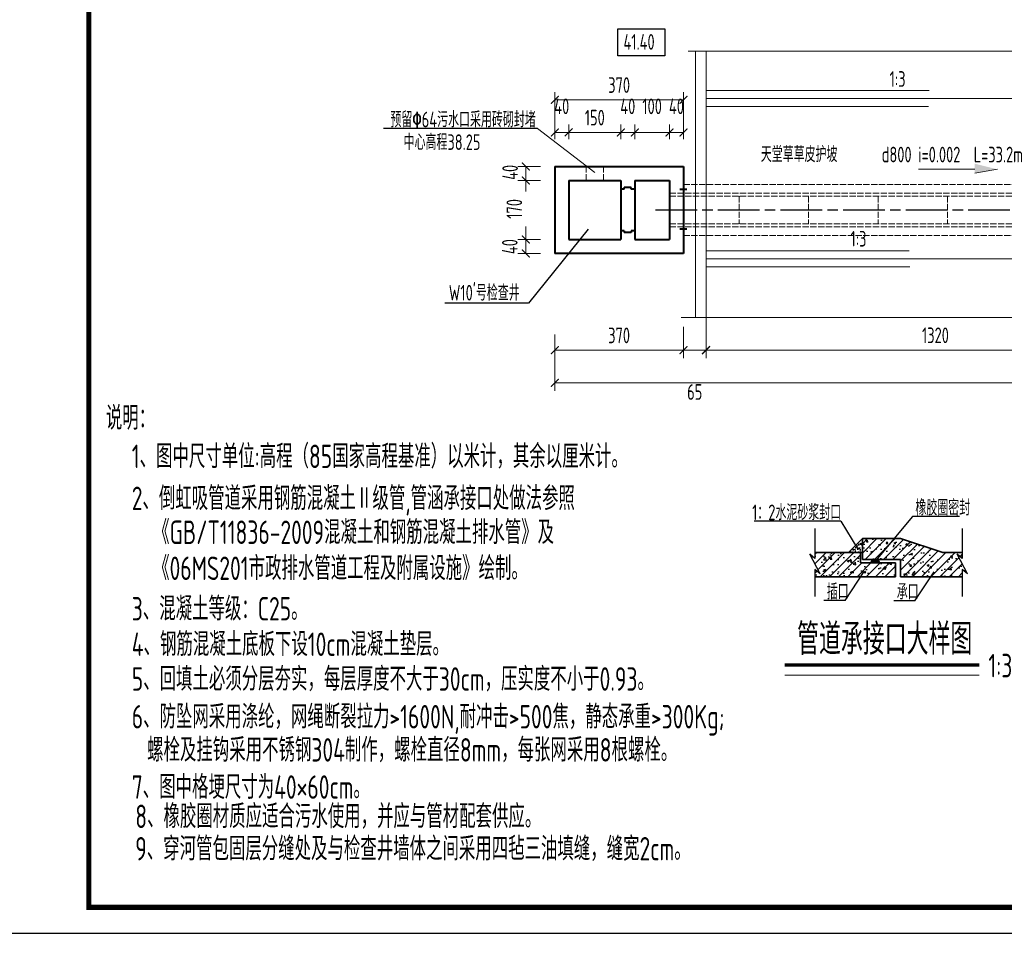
# Model space of a CAD drawing. Header units: millimetres. Extents: x 65530 to 130460, y -103607 to -18875.
# Tile 45 of 75: x 86395 to 89227, y -49551 to -46923. Entities that reach past the tile are written whole.
import ezdxf

# ---------------------------------------------------------------- set-up
doc = ezdxf.new("R2010")
doc.units = ezdxf.units.MM
doc.header["$LTSCALE"] = 0.5
doc.linetypes.add('ACAD_ISO02W100', pattern=[15, 12, -3])
doc.linetypes.add('ACAD_ISO08W100', pattern=[36, 24, -3, 6, -3])
for name, color, linetype, lineweight in [('图层1', 2, 'ACAD_ISO02W100', 18), ('填充', 4, 'Continuous', 25), ('标注线', 4, 'Continuous', 13), ('粗实线', 1, 'Continuous', 35), ('粗线', 1, 'Continuous', 40), ('细实线', 7, 'Continuous', 25)]:
    doc.layers.add(name, color=color, linetype=linetype, lineweight=lineweight)
doc.layers.add('图层2', color=3, linetype='ACAD_ISO08W100')
doc.styles.add('HzTxt', font='tssdeng.shx', dxfattribs={"width": 0.7, "bigfont": 'hztxt.shx'})
doc.dimstyles.new('1bi150', dxfattribs={"dimtxt": 45, "dimasz": 22.5, "dimexe": 22.5, "dimexo": 22.5, "dimgap": 20, "dimtad": 1, "dimdec": 0, "dimtxsty": 'HzTxt', "dimblk": 'ARCHTICK', "dimcen": 2.5, "dimclrd": 256, "dimclre": 256, "dimclrt": 256, "dimadec": 0, "dimazin": 0, "dimtfac": 1, "dimtdec": 0, "dimtmove": 2, "dimatfit": 2, "dimfxl": 0, "dimlwd": -1, "dimlwe": -1, "dimarcsym": 0})
pattern_1 = [(45, (-424724.684, -75131.182), (-13.25825215, 13.25825215), [])]
pattern_2 = [(50, (-424724.684, -75131.18), (57.3808146, -5.020171), [6, -66]), (355, (-424724.684, -75131.18), (-11.100107, 60.175371), [4.8, -52.8]), (100.4514, (-424719.9, -75131.6), (46.2807505, 55.1551634), [5.099215, -56.091369]), (46.1842, (-424724.684, -75115.18), (85.379284, -13.241521), [9, -99]), (96.6356, (-424717.57, -75116.286), (74.773016, 77.92943), [7.648823, -84.13704]), (351.1842, (-424724.68, -75115.18), (74.772956, 77.929488), [7.2, -79.2]), (21, (-424716.684, -75119.18), (47.752564, -32.2095113), [6, -66]), (326, (-424716.684, -75119.18), (19.4652266, 58.0120036), [4.8, -52.8]), (71.4514, (-424712.704, -75121.866), (67.21781, 25.80244), [5.099215, -56.091369]), (37.5, (-424724.684, -75131.182), (0.9727884, 26.6315083), [0, -52.16, 0, -53.6, 0, -53]), (7.5, (-424724.684, -75131.182), (21.045563, 31.552937), [0, -30.56, 0, -50.96, 0, -20.2]), (327.5, (-424742.524, -75131.182), (42.7057949, -1.8043897), [0, -20, 0, -62.4, 0, -82.8]), (317.5, (-424750.524, -75131.182), (46.6548935, 8.0083986), [0, -26, 0, -41.44, 0, -58.8])]

# ---------------------------------------------------------------- blocks, each defined once
blk = doc.blocks.new('_ArchTick')
at = {"color": 0, "linetype": 'ByBlock', "const_width": 0.15}
blk.add_lwpolyline([(-0.5, -0.5), (0.5, 0.5)], dxfattribs=at)
blk = doc.blocks.new('*D11')
at = {"layer": 'Defpoints', "color": 0}
for p in [(87934.2, -47805.9), (91994.4, -47806.1), (91994.4, -47967.8)]:
    blk.add_point(p, dxfattribs=at)
at = {"layer": '标注线'}
for p, q in [((87934.2, -47828.4), (87934.2, -47990.3)), ((91994.4, -47828.6), (91994.4, -47990.3)), ((87934.2, -47967.8), (91994.4, -47967.8))]:
    blk.add_line(p, q, dxfattribs=at)
at = {"layer": '标注线', "xscale": 22.5, "yscale": 22.5, "zscale": 22.5, "rotation": 180}
blk.add_blockref('_ArchTick', (87934.2, -47967.8), dxfattribs=at)
at = {"layer": '标注线', "xscale": 22.5, "yscale": 22.5, "zscale": 22.5}
blk.add_blockref('_ArchTick', (91994.4, -47967.8), dxfattribs=at)
at = {"layer": '标注线', "insert": (89964.3, -47925.3), "char_height": 45, "attachment_point": 5, "style": 'HzTxt'}
blk.add_mtext('4060', dxfattribs=at)
blk = doc.blocks.new('*D15')
at = {"layer": 'Defpoints', "color": 0}
for p in [(88369.2, -47743.6), (89689.2, -47743.6), (89689.2, -47873.3)]:
    blk.add_point(p, dxfattribs=at)
at = {"layer": '标注线'}
for p, q in [((88369.2, -47766.1), (88369.2, -47895.8)), ((89689.2, -47766.1), (89689.2, -47895.8)), ((88369.2, -47873.3), (89689.2, -47873.3))]:
    blk.add_line(p, q, dxfattribs=at)
at = {"layer": '标注线', "xscale": 22.5, "yscale": 22.5, "zscale": 22.5, "rotation": 180}
blk.add_blockref('_ArchTick', (88369.2, -47873.3), dxfattribs=at)
at = {"layer": '标注线', "xscale": 22.5, "yscale": 22.5, "zscale": 22.5}
blk.add_blockref('_ArchTick', (89689.2, -47873.3), dxfattribs=at)
at = {"layer": '标注线', "insert": (89029.2, -47830.8), "char_height": 45, "attachment_point": 5, "style": 'HzTxt'}
blk.add_mtext('1320', dxfattribs=at)
blk = doc.blocks.new('*D127')
at = {"layer": 'Defpoints', "color": 0}
for p in [(88264.2, -47247.3), (88264.2, -47289.4), (88304.3, -47289.4)]:
    blk.add_point(p, dxfattribs=at)
at = {"layer": '标注线'}
for p, q in [((88264.2, -47266.9), (88264.2, -47224.8)), ((88304.3, -47266.9), (88304.3, -47224.8)), ((88304.3, -47247.3), (88264.2, -47247.3))]:
    blk.add_line(p, q, dxfattribs=at)
at = {"layer": '标注线', "xscale": 22.5, "yscale": 22.5, "zscale": 22.5}
for p, rotation in [((88264.2, -47247.3), 179.9999999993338), ((88304.3, -47247.3), 359.9999999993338)]:
    blk.add_blockref('_ArchTick', p, dxfattribs=dict(at, rotation=rotation))
at = {"layer": '标注线', "insert": (88284.2, -47172.3), "char_height": 45, "attachment_point": 5, "style": 'HzTxt'}
blk.add_mtext('40', dxfattribs=at)
blk = doc.blocks.new('*D128')
at = {"layer": 'Defpoints', "color": 0}
for p in [(88164.2, -47247.3), (88164.2, -47289.2), (88264.2, -47289.4)]:
    blk.add_point(p, dxfattribs=at)
at = {"layer": '标注线'}
for p, q in [((88164.2, -47266.7), (88164.2, -47224.8)), ((88264.2, -47266.9), (88264.2, -47224.8)), ((88264.2, -47247.3), (88164.2, -47247.3))]:
    blk.add_line(p, q, dxfattribs=at)
at = {"layer": '标注线', "xscale": 22.5, "yscale": 22.5, "zscale": 22.5, "rotation": 180}
blk.add_blockref('_ArchTick', (88164.2, -47247.3), dxfattribs=at)
at = {"layer": '标注线', "xscale": 22.5, "yscale": 22.5, "zscale": 22.5}
blk.add_blockref('_ArchTick', (88264.2, -47247.3), dxfattribs=at)
at = {"layer": '标注线', "insert": (88214.2, -47172.3), "char_height": 45, "attachment_point": 5, "style": 'HzTxt'}
blk.add_mtext('100', dxfattribs=at)
blk = doc.blocks.new('*D129')
at = {"layer": 'Defpoints', "color": 0}
for p in [(88124.2, -47247.3), (88124.2, -47289.4), (88164.2, -47289.2)]:
    blk.add_point(p, dxfattribs=at)
at = {"layer": '标注线'}
for p, q in [((88124.2, -47266.9), (88124.2, -47224.8)), ((88164.2, -47266.7), (88164.2, -47224.8)), ((88164.2, -47247.3), (88124.2, -47247.3))]:
    blk.add_line(p, q, dxfattribs=at)
at = {"layer": '标注线', "xscale": 22.5, "yscale": 22.5, "zscale": 22.5, "rotation": 180}
blk.add_blockref('_ArchTick', (88124.2, -47247.3), dxfattribs=at)
at = {"layer": '标注线', "xscale": 22.5, "yscale": 22.5, "zscale": 22.5}
blk.add_blockref('_ArchTick', (88164.2, -47247.3), dxfattribs=at)
at = {"layer": '标注线', "insert": (88144.2, -47172.3), "char_height": 45, "attachment_point": 5, "style": 'HzTxt'}
blk.add_mtext('40', dxfattribs=at)
blk = doc.blocks.new('*D130')
at = {"layer": 'Defpoints', "color": 0}
for p in [(87974.2, -47247.3), (87974.2, -47289.4), (88124.2, -47289.4)]:
    blk.add_point(p, dxfattribs=at)
at = {"layer": '标注线'}
for p, q in [((87974.2, -47266.9), (87974.2, -47224.8)), ((88124.2, -47266.9), (88124.2, -47224.8)), ((88124.2, -47247.3), (87974.2, -47247.3))]:
    blk.add_line(p, q, dxfattribs=at)
at = {"layer": '标注线', "xscale": 22.5, "yscale": 22.5, "zscale": 22.5, "rotation": 180}
blk.add_blockref('_ArchTick', (87974.2, -47247.3), dxfattribs=at)
at = {"layer": '标注线', "xscale": 22.5, "yscale": 22.5, "zscale": 22.5}
blk.add_blockref('_ArchTick', (88124.2, -47247.3), dxfattribs=at)
at = {"layer": '标注线', "insert": (88049.2, -47204.8), "char_height": 45, "attachment_point": 5, "style": 'HzTxt'}
blk.add_mtext('150', dxfattribs=at)
blk = doc.blocks.new('*D131')
at = {"layer": 'Defpoints', "color": 0}
for p in [(87934.3, -47153.7), (87934.3, -47247.3), (88304.3, -47247.3)]:
    blk.add_point(p, dxfattribs=at)
at = {"layer": '标注线'}
for p, q in [((87934.3, -47224.8), (87934.3, -47131.2)), ((88304.3, -47153.7), (87934.3, -47153.7)), ((88304.3, -47224.8), (88304.3, -47131.2))]:
    blk.add_line(p, q, dxfattribs=at)
at = {"layer": '标注线', "xscale": 22.5, "yscale": 22.5, "zscale": 22.5}
for p, rotation in [((87934.3, -47153.7), 180.0000000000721), ((88304.3, -47153.7), 7.210232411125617e-11)]:
    blk.add_blockref('_ArchTick', p, dxfattribs=dict(at, rotation=rotation))
at = {"layer": '标注线', "insert": (88119.3, -47111.2), "char_height": 45, "attachment_point": 5, "style": 'HzTxt'}
blk.add_mtext('370', dxfattribs=at)
blk = doc.blocks.new('*D132')
at = {"layer": 'Defpoints', "color": 0}
for p in [(87915.7, -47345.4), (87850.7, -47385.4), (87915.7, -47385.4)]:
    blk.add_point(p, dxfattribs=at)
at = {"layer": '标注线'}
for p, q in [((87893.2, -47345.4), (87828.2, -47345.4)), ((87850.7, -47345.4), (87850.7, -47385.4)), ((87893.2, -47385.4), (87828.2, -47385.4))]:
    blk.add_line(p, q, dxfattribs=at)
at = {"layer": '标注线', "xscale": 22.5, "yscale": 22.5, "zscale": 22.5}
for p, rotation in [((87850.7, -47345.4), 90), ((87850.7, -47385.4), 270)]:
    blk.add_blockref('_ArchTick', p, dxfattribs=dict(at, rotation=rotation))
at = {"layer": '标注线', "insert": (87805.6, -47362.1), "char_height": 45, "attachment_point": 5, "rotation": 90, "style": 'HzTxt'}
blk.add_mtext('40', dxfattribs=at)
blk = doc.blocks.new('*D133')
at = {"layer": 'Defpoints', "color": 0}
for p in [(87934.2, -47247.3), (87934.2, -47289.4), (87974.2, -47289.4)]:
    blk.add_point(p, dxfattribs=at)
at = {"layer": '标注线'}
for p, q in [((87934.2, -47266.9), (87934.2, -47224.8)), ((87974.2, -47266.9), (87974.2, -47224.8)), ((87974.2, -47247.3), (87934.2, -47247.3))]:
    blk.add_line(p, q, dxfattribs=at)
at = {"layer": '标注线', "xscale": 22.5, "yscale": 22.5, "zscale": 22.5, "rotation": 180}
blk.add_blockref('_ArchTick', (87934.2, -47247.3), dxfattribs=at)
at = {"layer": '标注线', "xscale": 22.5, "yscale": 22.5, "zscale": 22.5}
blk.add_blockref('_ArchTick', (87974.2, -47247.3), dxfattribs=at)
at = {"layer": '标注线', "insert": (87954.2, -47172.3), "char_height": 45, "attachment_point": 5, "style": 'HzTxt'}
blk.add_mtext('40', dxfattribs=at)
blk = doc.blocks.new('*D134')
at = {"layer": 'Defpoints', "color": 0}
for p in [(87915.7, -47385.4), (87850.7, -47555.4), (87915.7, -47555.4)]:
    blk.add_point(p, dxfattribs=at)
at = {"layer": '标注线'}
for p, q in [((87893.2, -47385.4), (87828.2, -47385.4)), ((87850.7, -47385.4), (87850.7, -47416.9)), ((87850.7, -47555.4), (87850.7, -47517.5)), ((87893.2, -47555.4), (87828.2, -47555.4))]:
    blk.add_line(p, q, dxfattribs=at)
at = {"layer": '标注线', "xscale": 22.5, "yscale": 22.5, "zscale": 22.5}
for p, rotation in [((87850.7, -47385.4), 90), ((87850.7, -47555.4), 270)]:
    blk.add_blockref('_ArchTick', p, dxfattribs=dict(at, rotation=rotation))
at = {"layer": '标注线', "insert": (87817.8, -47467.2), "char_height": 45, "attachment_point": 5, "rotation": 90, "style": 'HzTxt'}
blk.add_mtext('170', dxfattribs=at)
blk = doc.blocks.new('*D135')
at = {"layer": 'Defpoints', "color": 0}
for p in [(87915.7, -47555.4), (87850.7, -47595.4), (87915.7, -47595.4)]:
    blk.add_point(p, dxfattribs=at)
at = {"layer": '标注线'}
for p, q in [((87893.2, -47555.4), (87828.2, -47555.4)), ((87850.7, -47555.4), (87850.7, -47595.4)), ((87893.2, -47595.4), (87828.2, -47595.4))]:
    blk.add_line(p, q, dxfattribs=at)
at = {"layer": '标注线', "xscale": 22.5, "yscale": 22.5, "zscale": 22.5}
for p, rotation in [((87850.7, -47555.4), 90), ((87850.7, -47595.4), 270)]:
    blk.add_blockref('_ArchTick', p, dxfattribs=dict(at, rotation=rotation))
at = {"layer": '标注线', "insert": (87804.8, -47575.7), "char_height": 45, "attachment_point": 5, "rotation": 90, "style": 'HzTxt'}
blk.add_mtext('40', dxfattribs=at)
blk = doc.blocks.new('*D137')
at = {"layer": 'Defpoints', "color": 0}
for p in [(88304.2, -47783.6), (88369.2, -47783.6), (88304.2, -47873.7)]:
    blk.add_point(p, dxfattribs=at)
at = {"layer": '标注线'}
for p, q in [((88304.2, -47806.1), (88304.2, -47896.2)), ((88369.2, -47806.1), (88369.2, -47896.2)), ((88369.2, -47873.7), (88304.2, -47873.7))]:
    blk.add_line(p, q, dxfattribs=at)
at = {"layer": '标注线', "xscale": 22.5, "yscale": 22.5, "zscale": 22.5}
for p, rotation in [((88304.2, -47873.7), 179.9999999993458), ((88369.2, -47873.7), 359.9999999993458)]:
    blk.add_blockref('_ArchTick', p, dxfattribs=dict(at, rotation=rotation))
at = {"layer": '标注线', "insert": (88336.7, -47993.7), "char_height": 45, "attachment_point": 5, "style": 'HzTxt'}
blk.add_mtext('65', dxfattribs=at)
blk = doc.blocks.new('*D136')
at = {"layer": 'Defpoints', "color": 0}
for p in [(87934.2, -47806.1), (88304.2, -47806.1), (88304.2, -47873.7)]:
    blk.add_point(p, dxfattribs=at)
at = {"layer": '标注线'}
for p, q in [((87934.2, -47828.6), (87934.2, -47896.2)), ((88304.2, -47828.6), (88304.2, -47896.2)), ((87934.2, -47873.7), (88304.2, -47873.7))]:
    blk.add_line(p, q, dxfattribs=at)
at = {"layer": '标注线', "xscale": 22.5, "yscale": 22.5, "zscale": 22.5, "rotation": 180}
blk.add_blockref('_ArchTick', (87934.2, -47873.7), dxfattribs=at)
at = {"layer": '标注线', "xscale": 22.5, "yscale": 22.5, "zscale": 22.5}
blk.add_blockref('_ArchTick', (88304.2, -47873.7), dxfattribs=at)
at = {"layer": '标注线', "insert": (88119.2, -47831.2), "char_height": 45, "attachment_point": 5, "style": 'HzTxt'}
blk.add_mtext('370', dxfattribs=at)

msp = doc.modelspace()

# ---------------------------------------------------------------- hatches: boundary and pattern name
msp.add_hatch(color=256).paths.add_polyline_path([(88846.98, -48475.42), (88842.54, -48485.42), (88869.33, -48485.42), (88864.89, -48475.42)])
at = {"layer": '填充'}
h = msp.add_hatch(dxfattribs=at)
h.set_pattern_fill('AR-SAND', color=256, scale=5, style=0)
h.set_pattern_definition([(37.5, (-424724.684, -75131.182), (-0.31496679, 9.63411885), [0, -7.6, 0, -8.5, 0, -8.125]), (7.5, (-424724.684, -75131.182), (8.84888353, 14.11073033), [0, -4.1, 0, -6.85, 0, -2.625]), (327.5, (-424730.834, -75131.182), (15.57070931, 0.02829527), [0, -2.5, 0, -9, 0, -11.75]), (317.5, (-424730.834, -75131.182), (15.03063302, 4.38837782), [0, -1.25, 0, -5.9, 0, -6.75])])
h.paths.add_polyline_path([(88818.91, -48415.42), (88778.91, -48455.42), (88818.91, -48455.42)])
h = msp.add_hatch(dxfattribs=at)
h.set_pattern_fill('ANSI31', color=256, scale=150, style=0)
h.set_pattern_definition(pattern_1)
h.paths.add_polyline_path([(88818.91, -48415.42), (88818.91, -48475.42), (88859.82, -48475.42), (88910.23, -48415.42)])
h.paths.add_polyline_path([(88928.91, -48415.42), (88910.23, -48415.42), (88859.82, -48475.42), (88928.91, -48475.42), (88928.91, -48525.42), (89106.31, -48525.42), (89106.31, -48504.82), (89121.37, -48516.9), (89091.26, -48460.52), (89106.31, -48472.6), (89106.31, -48455.42), (89050.18, -48455.42)])
h = msp.add_hatch(dxfattribs=at)
h.set_pattern_fill('AR-CONC', color=256, scale=8, style=0)
h.set_pattern_definition(pattern_2)
h.paths.add_polyline_path([(88818.91, -48415.42), (88818.91, -48475.42), (88859.82, -48475.42), (88910.23, -48415.42)])
h.paths.add_polyline_path([(88928.91, -48415.42), (88910.23, -48415.42), (88859.82, -48475.42), (88928.91, -48475.42), (88928.91, -48525.42), (89106.31, -48525.42), (89106.31, -48504.82), (89121.37, -48516.9), (89091.26, -48460.52), (89106.31, -48472.6), (89106.31, -48455.42), (89050.18, -48455.42)])
h = msp.add_hatch(dxfattribs=at)
h.set_pattern_fill('ANSI31', color=256, scale=150, style=0)
h.set_pattern_definition(pattern_1)
h.paths.add_polyline_path([(88913.91, -48525.42), (88913.91, -48485.42), (88813.91, -48485.42), (88813.91, -48455.42), (88682.52, -48455.42), (88682.52, -48472.6), (88667.46, -48460.52), (88697.58, -48516.9), (88682.52, -48504.82), (88682.52, -48525.42)])
h = msp.add_hatch(dxfattribs=at)
h.set_pattern_fill('AR-CONC', color=256, scale=8, style=0)
h.set_pattern_definition(pattern_2)
h.paths.add_polyline_path([(88913.91, -48525.42), (88913.91, -48485.42), (88813.91, -48485.42), (88813.91, -48455.42), (88682.52, -48455.42), (88682.52, -48472.6), (88667.46, -48460.52), (88697.58, -48516.9), (88682.52, -48504.82), (88682.52, -48525.42)])
at = {"layer": '标注线'}
msp.add_hatch(color=256, dxfattribs=at).paths.add_polyline_path([(89142.24, -47337.2), (89142.24, -47364.6), (89207.35, -47353.4)])

# ---------------------------------------------------------------- linework, layer by layer
for p, q in [((88757.4, -48365.51), (88508.15, -48365.51)), ((88757.4, -48365.51), (88805.64, -48445.49)), ((88963.37, -48352.17), (88856.66, -48479.19)), ((89098.32, -48352.17), (88963.37, -48352.17)), ((88682.52, -48386.32), (88682.52, -48472.6)), ((89106.31, -48386.32), (89106.31, -48472.6)), ((88682.52, -48472.6), (88667.46, -48460.52)), ((88697.58, -48516.9), (88667.46, -48460.52)), ((89106.31, -48472.6), (89091.26, -48460.52)), ((89121.37, -48516.9), (89091.26, -48460.52)), ((88846.98, -48475.42), (88842.54, -48485.42)), ((88864.89, -48475.42), (88869.33, -48485.42)), ((88682.52, -48504.82), (88682.52, -48581.9)), ((88697.58, -48516.9), (88682.52, -48504.82)), ((88769.16, -48593.53), (88824.2, -48510.21)), ((88970.38, -48594.16), (89025.42, -48510.84)), ((89106.31, -48504.82), (89106.31, -48581.9)), ((89121.37, -48516.9), (89106.31, -48504.82)), ((88769.16, -48593.53), (88708.41, -48593.53)), ((88970.38, -48594.16), (88909.64, -48594.16))]:
    msp.add_line(p, q)
at = {"color": 0}
msp.add_lwpolyline([(86218.76, -49550.72), (92518.76, -49550.72), (92518.76, -45095.72), (86218.76, -45095.72)], close=True, dxfattribs=at)
at = {"color": 0, "const_width": 15}
msp.add_lwpolyline([(86593.76, -49475.72), (92443.76, -49475.72), (92443.76, -45170.72), (86593.76, -45170.72)], close=True, dxfattribs=at)
at = {"layer": '图层1', "ltscale": 3}
for p, q in [((88024.22, -47385.4), (88024.22, -47345.4)), ((88074.22, -47385.4), (88074.22, -47345.4)), ((88304.22, -47397.4), (91624.44, -47397.42)), ((88264.22, -47422.4), (91664.44, -47422.42)), ((88264.22, -47430.4), (91664.44, -47430.42)), ((88464.33, -47430.4), (88464.33, -47510.4)), ((88664.33, -47430.4), (88664.33, -47510.4)), ((88864.33, -47430.4), (88864.33, -47510.4)), ((89064.33, -47430.41), (89064.33, -47510.41)), ((88264.22, -47510.4), (91664.44, -47510.42)), ((88264.22, -47518.4), (91664.44, -47518.42)), ((88304.22, -47543.4), (91624.44, -47543.42))]:
    msp.add_line(p, q, dxfattribs=at)
at = {"layer": '图层2', "ltscale": 10}
msp.add_line((88223.54, -47470.4), (91710.58, -47470.4), dxfattribs=at)
at = {"layer": '标注线'}
for p, q in [((88317.84, -47013.84), (89964.39, -47013.84)), ((88339.22, -47013.84), (88339.22, -47779.21)), ((88369.22, -47013.84), (88369.22, -47779.21)), ((88369.22, -47126.96), (89011.44, -47126.96)), ((88369.22, -47149.89), (89689.22, -47149.89)), ((88369.22, -47172.82), (89009.31, -47172.82)), ((87884.34, -47236.44), (88049.43, -47362.74)), ((88980.69, -47353.4), (89142.19, -47353.4)), ((89207.35, -47353.4), (89142.24, -47364.6)), ((88369.22, -47587.86), (88953.57, -47587.86)), ((88369.22, -47610.79), (89689.22, -47610.79)), ((88369.22, -47633.72), (88955.71, -47633.72)), ((88297.72, -47779.21), (89957.81, -47779.21)), ((88595.54, -48808.51), (89155.36, -48808.51))]:
    msp.add_line(p, q, dxfattribs=at)
at = {"layer": '标注线', "const_width": 10}
msp.add_lwpolyline([(88595.54, -48778.81), (89155.36, -48778.81)], dxfattribs=at)
at = {"layer": '粗实线', "ltscale": 5}
for p, q in [((88778.91, -48455.42), (88818.91, -48415.42)), ((88818.91, -48475.42), (88818.91, -48415.42)), ((88818.91, -48415.42), (88928.91, -48415.42)), ((88928.91, -48415.42), (89050.18, -48455.42)), ((88682.52, -48455.42), (88813.91, -48455.42)), ((88813.91, -48485.42), (88813.91, -48455.42)), ((88813.91, -48455.42), (88818.91, -48455.42)), ((89050.18, -48455.42), (89106.31, -48455.42)), ((88813.91, -48485.42), (88913.91, -48485.42)), ((88928.91, -48475.42), (88818.91, -48475.42)), ((88913.91, -48485.42), (88913.91, -48525.42)), ((88928.91, -48475.42), (88928.91, -48525.42)), ((88682.52, -48525.42), (88913.91, -48525.42)), ((88928.91, -48525.42), (89106.31, -48525.42))]:
    msp.add_line(p, q, dxfattribs=at)
at = {"layer": '粗线'}
for p, q in [((87934.22, -47345.4), (88304.22, -47345.4)), ((87934.22, -47345.4), (87934.22, -47595.4)), ((88304.22, -47345.4), (88304.22, -47595.4)), ((87974.22, -47385.4), (88124.22, -47385.4)), ((87974.22, -47385.4), (87974.22, -47555.4)), ((88124.22, -47385.4), (88124.22, -47555.4)), ((88164.22, -47385.4), (88264.22, -47385.4)), ((88164.22, -47385.4), (88164.22, -47555.4)), ((88264.22, -47385.4), (88264.22, -47555.4)), ((88134.22, -47410.4), (88124.22, -47410.4)), ((88154.22, -47405.4), (88134.22, -47405.4)), ((88134.22, -47410.4), (88134.22, -47405.4)), ((88154.22, -47410.4), (88154.22, -47405.4)), ((88164.22, -47410.4), (88154.22, -47410.4)), ((88293.96, -47410.67), (88314.43, -47410.67)), ((88293.71, -47524.46), (88314.18, -47524.54)), ((87974.22, -47555.4), (88124.22, -47555.4)), ((88134.22, -47530.4), (88124.22, -47530.4)), ((88134.22, -47530.4), (88134.22, -47535.4)), ((88154.22, -47535.4), (88134.22, -47535.4)), ((88164.22, -47530.4), (88154.22, -47530.4)), ((88154.22, -47530.4), (88154.22, -47535.4)), ((88164.22, -47555.4), (88264.22, -47555.4)), ((88304.22, -47595.4), (87934.22, -47595.4))]:
    msp.add_line(p, q, dxfattribs=at)
at = {"layer": '细实线'}
for p, q in [((87884.34, -47236.44), (87441.29, -47236.44)), ((88030.55, -47525.1), (87858.88, -47738.85)), ((87858.88, -47738.85), (87618.25, -47738.85))]:
    msp.add_line(p, q, dxfattribs=at)
msp.add_lwpolyline([(88115.39, -46948.92), (88250.9, -46948.92), (88250.9, -47026.71), (88115.39, -47026.71)], close=True, dxfattribs=at)

# ---------------------------------------------------------------- texts
at = {"layer": '标注线', "style": 'HzTxt', "width": 0.7}
for s, height, p in [('41.40', 45, (88131.76, -47009.42)), ('1:3', 45, (88897.24, -47116.18)), ('预留%%13064污水口采用砖砌封堵', 45, (87461.39, -47232.76)), ('中心高程38.25', 45, (87499.32, -47297.8)), ('天堂草草皮护坡', 45, (88526.76, -47332.84)), ('d800 i=0.002  L=33.2m', 45, (88874.6, -47333.46)), ('1:3', 45, (88784.81, -47575.73)), ("W10'号检查井", 45, (87629.18, -47730.87)), ('说明：', 67.5, (86642.66, -48102.24)), ('1、图中尺寸单位:高程（85国家高程基准）以米计，其余以厘米计。', 67.5, (86717.3, -48212.71)), ('2、倒虹吸管道采用钢筋混凝土Ⅱ级管,管涵承接口处做法参照', 67.5, (86717.3, -48333.4)), ('1：2水泥砂浆封口', 45, (88501.86, -48362.55)), ('橡胶圈密封', 45, (88971.61, -48349.21)), ('《GB/T11836-2009混凝土和钢筋混凝土排水管》及', 67.5, (86778.81, -48431.08)), ('《06MS201市政排水管道工程及附属设施》绘制。', 67.5, (86778.81, -48534.59)), ('插口', 45, (88716.65, -48590.57)), ('承口', 45, (88917.88, -48591.2)), ('3、混凝土等级：C25。', 67.5, (86717.3, -48650.99)), ('管道承接口大样图', 90, (88631.26, -48749.78)), ('4、钢筋混凝土底板下设10cm混凝土垫层。', 67.5, (86717.3, -48753.09)), ('1:30', 67.5, (89181.46, -48814.59)), ('5、回填土必须分层夯实，每层厚度不大于30cm，压实度不小于0.93。', 67.5, (86717.3, -48853.04)), ('6、防坠网采用涤纶，网绳断裂拉力>1600N,耐冲击>500焦，静态承重>300Kg;', 67.5, (86717.3, -48961.57)), ('    螺栓及挂钩采用不锈钢304制作，螺栓直径8mm，每张网采用8根螺栓。', 67.5, (86646.66, -49056.91)), ('7、图中格埂尺寸为40×60cm。', 67.5, (86717.3, -49163.92)), ('8、橡胶圈材质应适合污水使用，并应与管材配套供应。', 67.5, (86727.32, -49248.08)), ('9、穿河管包固层分缝处及与检查井墙体之间采用四毡三油填缝，缝宽2cm。', 67.5, (86727.32, -49341.14))]:
    msp.add_text(s, height=height, dxfattribs=at).set_placement(p)

# ---------------------------------------------------------------- dimensions: what is measured, and where the dimension line sits
at = {"layer": '标注线'}
for p1, p2, distance, picture, middle in [((88304.27, -47247.28), (87934.27, -47247.28), -93.56, '*D131', (88119.27, -47111.22)), ((88304.27, -47289.35), (88264.22, -47289.35), -42.07, '*D127', (88284.25, -47172.28)), ((88369.22, -47743.55), (89689.22, -47743.55), -129.78, '*D15', (89029.22, -47830.83)), ((88369.22, -47783.62), (88304.22, -47783.62), 90.07, '*D137', (88336.72, -47993.68))]:
    dim = msp.add_aligned_dim(p1=p1, p2=p2, distance=distance, dimstyle='1bi150', dxfattribs=at)
    dim.commit()
    dim.dimension.update_dxf_attribs({"geometry": picture, "text_midpoint": middle})
for base, p1, p2, angle, picture, middle in [((87934.22, -47247.28), (87974.22, -47289.35), (87934.22, -47289.35), 180, '*D133', (87954.22, -47172.28)), ((88124.22, -47247.28), (88164.22, -47289.16), (88124.22, -47289.35), 0, '*D129', (88144.22, -47172.28)), ((88164.22, -47247.28), (88264.22, -47289.35), (88164.22, -47289.16), 0, '*D128', (88214.22, -47172.28)), ((87974.22, -47247.28), (88124.22, -47289.35), (87974.22, -47289.35), 0, '*D130', (88049.22, -47204.78)), ((88304.22, -47873.68), (87934.22, -47806.12), (88304.22, -47806.12), 180, '*D136', (88119.22, -47831.18))]:
    dim = msp.add_linear_dim(base=base, p1=p1, p2=p2, angle=angle, dimstyle='1bi150', dxfattribs=at)
    dim.commit()
    dim.dimension.update_dxf_attribs({"geometry": picture, "text_midpoint": middle})
for base, p1, p2, picture, middle in [((87850.75, -47385.4), (87915.75, -47345.4), (87915.75, -47385.4), '*D132', (87805.61, -47362.07)), ((87850.75, -47555.4), (87915.75, -47385.4), (87915.75, -47555.4), '*D134', (87817.84, -47467.19)), ((87850.75, -47595.4), (87915.75, -47555.4), (87915.75, -47595.4), '*D135', (87804.78, -47575.71))]:
    dim = msp.add_linear_dim(base=base, p1=p1, p2=p2, angle=90, dimstyle='1bi150', dxfattribs=at)
    dim.commit()
    dim.dimension.update_dxf_attribs({"geometry": picture, "text_midpoint": middle, "dimtype": 160})
dim = msp.add_linear_dim(base=(91994.44, -47967.81), p1=(87934.22, -47805.94), p2=(91994.44, -47806.14), dimstyle='1bi150', dxfattribs=at)
dim.commit()
dim.dimension.update_dxf_attribs({"geometry": '*D11', "text_midpoint": (89964.33, -47925.31)})

doc.saveas('drawing.dxf')
